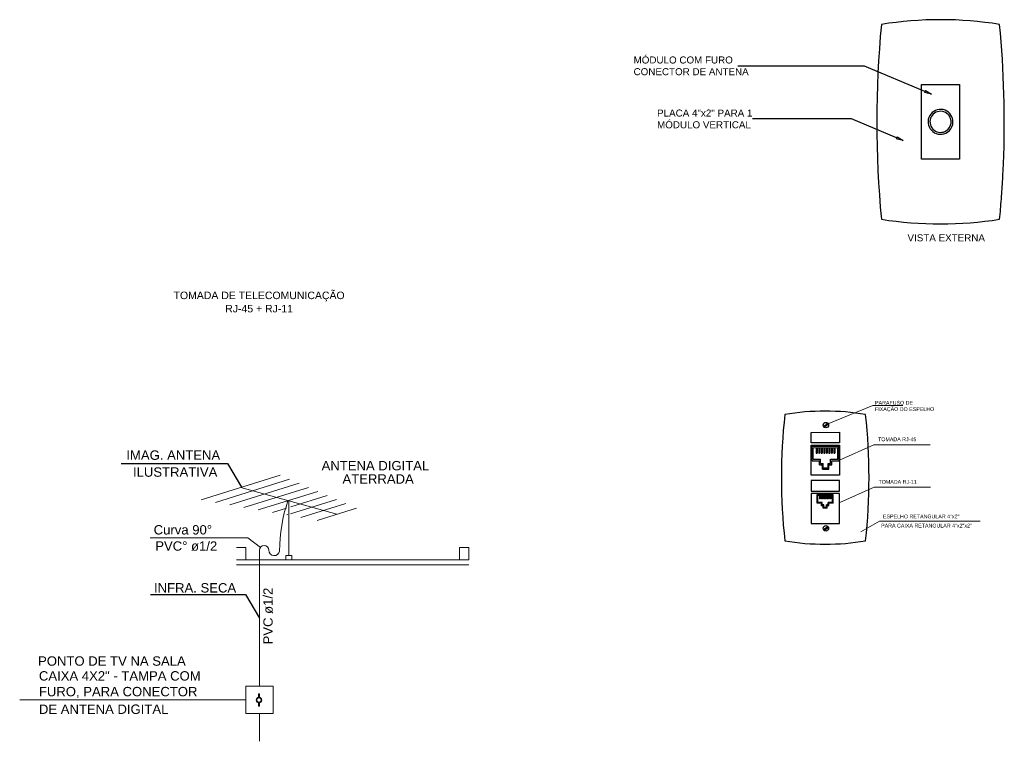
# Model space of a CAD drawing. Extents: x -98 to 248, y -55 to 13.
# Tile 62 of 117: x 143.28 to 153.78, y -10.48 to -2.78. Entities that reach past the tile are written whole.
import ezdxf
from ezdxf import colors
from ezdxf.entities.mleader import LeaderData, LeaderLine
from ezdxf.enums import TextEntityAlignment as Align
from ezdxf.math import Vec2, Vec3

# ---------------------------------------------------------------- set-up
doc = ezdxf.new("R2010")
doc.units = 0
doc.header["$LTSCALE"] = 0.01
for name, color, linetype in [('02', 2, 'Continuous'), ('FAM-DISJUNTORES', 1, 'Continuous'), ('LINHA_DE_CHAMADA', 1, 'Continuous')]:
    doc.layers.add(name, color=color, linetype=linetype)
doc.layers.add('Detalhe', color=251, linetype='Continuous', lineweight=9)
doc.styles.add('Arial', font='arial.ttf', dxfattribs={"height": 0.1})
doc.styles.add('ROMANS', font='romans.shx')

# ---------------------------------------------------------------- blocks, each defined once
blk = doc.blocks.new('_ClosedBlank')
at = {"color": 0, "linetype": 'ByBlock', "lineweight": -2}
for p, q in [((-1, 0.17), (0, 0)), ((-1, 0.17), (-1, -0.17)), ((0, 0), (-1, -0.17))]:
    blk.add_line(p, q, dxfattribs=at)

msp = doc.modelspace()

# ---------------------------------------------------------------- hatches: boundary and pattern name
at = {"layer": 'FAM-DISJUNTORES'}
for points in [[(151.777, -7.4033), (151.7862, -7.4033), (151.7861, -7.3443), (151.7768, -7.3443)], [(151.8039, -7.4032), (151.8131, -7.4032), (151.813, -7.3442), (151.8037, -7.3442)], [(151.8308, -7.4032), (151.84, -7.4031), (151.8399, -7.3441), (151.8306, -7.3442)], [(151.8577, -7.4031), (151.8669, -7.4031), (151.8668, -7.3441), (151.8575, -7.3441)], [(151.8846, -7.403), (151.8938, -7.403), (151.8937, -7.344), (151.8845, -7.344)], [(151.9115, -7.4029), (151.9208, -7.4029), (151.9206, -7.3439), (151.9114, -7.3439)], [(151.9384, -7.4029), (151.9477, -7.4028), (151.9475, -7.3438), (151.9383, -7.3439)], [(151.9653, -7.4028), (151.9746, -7.4028), (151.9744, -7.3438), (151.9652, -7.3438)], [(151.818, -7.8889), (151.8124, -7.8889), (151.8123, -7.8535), (151.8179, -7.8535)], [(151.8341, -7.8888), (151.8286, -7.8889), (151.8285, -7.8535), (151.834, -7.8535)], [(151.8503, -7.8888), (151.8447, -7.8888), (151.8446, -7.8534), (151.8502, -7.8534)], [(151.8664, -7.8888), (151.8609, -7.8888), (151.8608, -7.8534), (151.8663, -7.8534)], [(151.8825, -7.8887), (151.877, -7.8887), (151.8769, -7.8533), (151.8824, -7.8533)], [(151.8987, -7.8887), (151.8931, -7.8887), (151.893, -7.8533), (151.8986, -7.8533)], [(151.9148, -7.8886), (151.9093, -7.8886), (151.9092, -7.8532), (151.9147, -7.8532)], [(151.931, -7.8886), (151.9254, -7.8886), (151.9253, -7.8532), (151.9309, -7.8532)]]:
    msp.add_hatch(color=256, dxfattribs=at).paths.add_polyline_path(points)

# ---------------------------------------------------------------- linework, layer by layer
at = {"color": 202, "linetype": 'Continuous', "lineweight": 0}
for p, q in [((152.3897, -7.3127), (152.992, -7.3127)), ((152.3941, -7.766), (152.9964, -7.766)), ((152.2519, -8.2417), (152.4501, -8.1277)), ((152.4517, -8.1269), (153.5275, -8.1269))]:
    msp.add_line(p, q, dxfattribs=at)
for points in [[(153.3042, -4.2669), (152.9016, -4.2669), (152.9016, -3.4716), (153.3042, -3.4716), (153.3042, -3.8579)], [(153.3042, -3.8579), (153.3042, -4.0256)], [(153.3042, -4.0256), (153.3042, -4.2669)]]:
    msp.add_lwpolyline(points)
for points in [[(151.8771, -7.1003), (152.3794, -6.8945), (152.7003, -6.8945)], [(152.3897, -7.3127), (152.0242, -7.4772)], [(152.3941, -7.766), (152.0287, -7.9305)]]:
    msp.add_lwpolyline(points, dxfattribs=at)
for centre, radius, start, end in [((163.2425, -3.8693), 10.8202, 174.48974, 185.51026), ((153.1029, -6.7818), 4.0016, 80.93308, 99.06692), ((142.9633, -3.8693), 10.8202, 357.61991, 5.51026), ((153.1029, -3.8693), 0.1327, 14.73555, 304.13094), ((153.1029, -3.8693), 0.1127, 17.55245, 303.73919), ((153.1029, -3.8693), 0.1127, 303.73919, 353.1226), ((153.1029, -3.8693), 0.1127, 353.1226, 17.55245), ((153.1029, -3.8693), 0.1327, 347.99124, 14.73555), ((153.1029, -3.8693), 0.1327, 304.13094, 347.99124), ((142.9633, -3.8693), 10.8202, 356.76402, 357.61991), ((142.9633, -3.8693), 10.8202, 355.65028, 356.76402), ((142.9633, -3.8693), 10.8202, 354.48974, 355.65028), ((153.1029, -0.9567), 4.0016, 260.93308, 279.06692)]:
    msp.add_arc(centre, radius, start, end)
msp.add_arc((152.4531, -8.1329), 0.006, 90, 119.91579, dxfattribs=at)
at = {"layer": 'Detalhe', "color": 2, "linetype": 'Continuous'}
for p, q in [((145.214, -7.9013), (146.0572, -7.6385)), ((145.366, -7.9281), (146.1574, -7.6815)), ((145.5181, -7.955), (146.2576, -7.7245)), ((145.6701, -7.9818), (146.3578, -7.7675)), ((145.8222, -8.0087), (146.458, -7.8105)), ((146.1706, -7.9743), (146.5582, -7.8535)), ((146.1675, -8.0495), (146.6584, -7.8965)), ((146.2783, -8.0892), (146.7585, -7.9395)), ((145.9742, -8.0355), (146.1242, -7.9888)), ((146.1263, -8.0607), (146.1394, -8.0567)), ((146.4503, -8.1196), (146.8719, -7.9882))]:
    msp.add_line(p, q, dxfattribs=at)
at = {"layer": 'Detalhe', "color": 3, "linetype": 'Continuous'}
for p, q in [((146.6611, -8.0539), (145.6356, -7.7699)), ((146.1483, -8.4957), (146.1483, -7.9119))]:
    msp.add_line(p, q, dxfattribs=at)
at = {"layer": 'Detalhe', "color": 1, "lineweight": 0}
for q in [(144.6704, -8.306), (145.845, -8.4076)]:
    msp.add_line((145.7104, -8.306), q, dxfattribs=at)
at = {"layer": 'Detalhe', "color": 1}
for p, q in [((145.5892, -8.4086), (145.6892, -8.4086)), ((145.5892, -8.4086), (145.6892, -8.4086)), ((145.6892, -8.4086), (145.6892, -8.542)), ((145.6892, -8.4086), (145.6892, -8.542)), ((148.0711, -8.4086), (147.9711, -8.4086)), ((147.9711, -8.542), (147.9711, -8.4086)), ((148.0711, -8.4086), (147.9711, -8.4086)), ((147.9711, -8.542), (147.9711, -8.4086)), ((148.0711, -8.542), (148.0711, -8.4086)), ((148.0711, -8.542), (148.0711, -8.4086)), ((145.5892, -8.542), (148.0711, -8.542)), ((145.5892, -8.542), (148.0711, -8.542)), ((145.5892, -8.5953), (148.0711, -8.5953)), ((145.5892, -8.5953), (148.0711, -8.5953))]:
    msp.add_line(p, q, dxfattribs=at)
at = {"layer": 'Detalhe', "color": 3, "ltscale": 0.2}
for p, q in [((145.8348, -8.4381), (145.8348, -9.8875)), ((145.8348, -10.1787), (145.8348, -10.4755))]:
    msp.add_line(p, q, dxfattribs=at)
at = {"layer": 'Detalhe', "color": 2}
for p, q in [((145.6892, -10.1787), (145.6892, -9.8875)), ((145.6892, -9.8875), (145.9804, -9.8875)), ((145.9804, -9.8875), (145.9804, -10.1787)), ((145.9804, -10.1787), (145.6892, -10.1787))]:
    msp.add_line(p, q, dxfattribs=at)
at = {"layer": 'Detalhe', "color": 1, "linetype": 'Continuous'}
for p, q in [((145.8245, -9.9695), (145.836, -9.9695)), ((145.8245, -10.0064), (145.8245, -9.9695)), ((145.836, -10.0064), (145.836, -9.9695)), ((145.8245, -10.0651), (145.8245, -10.102)), ((145.836, -10.0651), (145.836, -10.102)), ((145.8245, -10.102), (145.836, -10.102))]:
    msp.add_line(p, q, dxfattribs=at)
at = {"layer": 'Detalhe', "color": 2, "lineweight": 0}
msp.add_line((145.6892, -10.0331), (143.2771, -10.0331), dxfattribs=at)
at = {"layer": 'Detalhe', "color": 2, "linetype": 'Continuous'}
msp.add_lwpolyline([(146.1159, -8.4957), (146.1807, -8.4957), (146.1807, -8.542), (146.1159, -8.542)], close=True, dxfattribs=at)
msp.add_circle((145.8302, -10.0357), 0.0299, dxfattribs=at)
at = {"layer": 'Detalhe', "color": 1, "linetype": 'Continuous'}
msp.add_circle((145.8302, -10.0357), 0.0241, dxfattribs=at)
at = {"layer": 'Detalhe', "color": 3, "linetype": 'Continuous'}
for centre, radius, start, end in [((147.6961, -8.4466), 1.6461, 160.95901, 180), ((145.8854, -8.4381), 0.0506, 0, 180), ((145.9933, -8.4381), 0.0573, 180, 351.47239)]:
    msp.add_arc(centre, radius, start, end, dxfattribs=at)
at = {"layer": 'FAM-DISJUNTORES'}
for p, q in [((151.8535, -7.1171), (151.9006, -7.0834)), ((151.8594, -7.1247), (151.9058, -7.0915)), ((151.7319, -7.3297), (152.0192, -7.3289)), ((151.7323, -7.4844), (151.7319, -7.3297)), ((151.7452, -7.3444), (152.006, -7.3437)), ((151.7456, -7.4682), (151.7452, -7.3444)), ((151.7768, -7.3443), (151.777, -7.4033)), ((151.7861, -7.3443), (151.7862, -7.4033)), ((151.8037, -7.3442), (151.8039, -7.4032)), ((151.813, -7.3442), (151.8131, -7.4032)), ((151.8306, -7.3442), (151.8308, -7.4032)), ((151.8399, -7.3441), (151.84, -7.4031)), ((151.8575, -7.3441), (151.8577, -7.4031)), ((151.8668, -7.3441), (151.8669, -7.4031)), ((151.8845, -7.344), (151.8846, -7.403)), ((151.8937, -7.344), (151.8938, -7.403)), ((151.9114, -7.3439), (151.9115, -7.4029)), ((151.9206, -7.3439), (151.9208, -7.4029)), ((151.9383, -7.3439), (151.9384, -7.4029)), ((151.9475, -7.3438), (151.9477, -7.4028)), ((151.9652, -7.3438), (151.9653, -7.4028)), ((151.9744, -7.3438), (151.9746, -7.4028)), ((152.0063, -7.4675), (152.006, -7.3437)), ((152.0196, -7.4836), (152.0192, -7.3289)), ((151.777, -7.4033), (151.7862, -7.4033)), ((151.8039, -7.4032), (151.8131, -7.4032)), ((151.8308, -7.4032), (151.84, -7.4031)), ((151.8577, -7.4031), (151.8669, -7.4031)), ((151.8846, -7.403), (151.8938, -7.403)), ((151.9115, -7.4029), (151.9208, -7.4029)), ((151.9384, -7.4029), (151.9477, -7.4028)), ((151.9653, -7.4028), (151.9746, -7.4028)), ((151.7323, -7.4844), (151.8097, -7.4842)), ((151.7456, -7.4682), (151.8229, -7.4679)), ((151.8098, -7.5284), (151.8097, -7.4842)), ((151.8098, -7.5284), (151.843, -7.5283)), ((151.823, -7.5129), (151.8229, -7.4679)), ((151.823, -7.5129), (151.8495, -7.5128)), ((151.8431, -7.5725), (151.843, -7.5283)), ((151.8497, -7.5609), (151.8495, -7.5128)), ((151.8497, -7.5609), (151.9027, -7.5608)), ((151.9026, -7.5127), (151.9291, -7.5126)), ((151.9027, -7.5608), (151.9026, -7.5127)), ((151.9093, -7.5281), (151.9424, -7.528)), ((151.9094, -7.5723), (151.9093, -7.5281)), ((151.929, -7.4677), (152.0063, -7.4675)), ((151.9291, -7.5126), (151.929, -7.4677)), ((151.9423, -7.4838), (152.0196, -7.4836)), ((151.9424, -7.528), (151.9423, -7.4838)), ((151.8431, -7.5725), (151.9094, -7.5723)), ((151.9578, -7.8443), (151.7854, -7.8447)), ((151.7856, -7.9376), (151.7854, -7.8447)), ((151.9498, -7.8531), (151.7934, -7.8536)), ((151.7936, -7.9278), (151.7934, -7.8536)), ((151.8123, -7.8535), (151.8124, -7.8889)), ((151.8179, -7.8535), (151.818, -7.8889)), ((151.8285, -7.8535), (151.8286, -7.8889)), ((151.834, -7.8535), (151.8341, -7.8888)), ((151.8446, -7.8534), (151.8447, -7.8888)), ((151.8502, -7.8534), (151.8503, -7.8888)), ((151.8608, -7.8534), (151.8609, -7.8888)), ((151.8663, -7.8534), (151.8664, -7.8888)), ((151.8769, -7.8533), (151.877, -7.8887)), ((151.8824, -7.8533), (151.8825, -7.8887)), ((151.893, -7.8533), (151.8931, -7.8887)), ((151.8986, -7.8533), (151.8987, -7.8887)), ((151.9092, -7.8532), (151.9093, -7.8886)), ((151.9147, -7.8532), (151.9148, -7.8886)), ((151.9253, -7.8532), (151.9254, -7.8886)), ((151.9309, -7.8532), (151.931, -7.8886)), ((151.95, -7.9274), (151.9498, -7.8531)), ((151.958, -7.9371), (151.9578, -7.8443)), ((151.8321, -7.9374), (151.7856, -7.9376)), ((151.84, -7.9277), (151.7936, -7.9278)), ((151.818, -7.8889), (151.8124, -7.8889)), ((151.8341, -7.8888), (151.8286, -7.8889)), ((151.8321, -7.964), (151.8321, -7.9374)), ((151.852, -7.9639), (151.8321, -7.964)), ((151.8401, -7.9547), (151.84, -7.9277)), ((151.856, -7.9546), (151.8401, -7.9547)), ((151.8503, -7.8888), (151.8447, -7.8888)), ((151.8521, -7.9904), (151.852, -7.9639)), ((151.856, -7.9835), (151.856, -7.9546)), ((151.8879, -7.9834), (151.856, -7.9835)), ((151.8664, -7.8888), (151.8609, -7.8888)), ((151.8825, -7.8887), (151.877, -7.8887)), ((151.8879, -7.9834), (151.8878, -7.9545)), ((151.9037, -7.9545), (151.8878, -7.9545)), ((151.9117, -7.9637), (151.8918, -7.9638)), ((151.8919, -7.9903), (151.8918, -7.9638)), ((151.8987, -7.8887), (151.8931, -7.8887)), ((151.95, -7.9274), (151.9036, -7.9275)), ((151.9037, -7.9545), (151.9036, -7.9275)), ((151.9148, -7.8886), (151.9093, -7.8886)), ((151.958, -7.9371), (151.9116, -7.9372)), ((151.9117, -7.9637), (151.9116, -7.9372)), ((151.931, -7.8886), (151.9254, -7.8886)), ((151.8919, -7.9903), (151.8521, -7.9904)), ((151.8535, -8.2183), (151.9006, -8.1846)), ((151.8594, -8.2259), (151.9058, -8.1927))]:
    msp.add_line(p, q, dxfattribs=at)
msp.add_lwpolyline([(152.304, -6.9906, 0.0837144), (151.4413, -6.9906)], format="xyb", dxfattribs=at)
for points in [[(152.0237, -7.2914), (151.7232, -7.2922), (151.7229, -7.1807), (152.0234, -7.1799)], [(152.0247, -7.6381), (151.7241, -7.639), (151.7233, -7.3171), (152.0238, -7.3163)], [(151.7232, -7.8074), (152.0237, -7.8066), (152.0234, -7.6951), (151.7229, -7.6959)], [(151.7241, -8.1541), (152.0247, -8.1533), (152.0238, -7.8315), (151.7233, -7.8323)]]:
    msp.add_lwpolyline(points, close=True, dxfattribs=at)
for centre in [(151.8792, -7.1032), (151.8792, -8.2044)]:
    msp.add_circle(centre, 0.0291, dxfattribs=at)
for centre, radius, start, end in [((157.7011, -7.664), 6.296, 173.86046, 186.13954), ((146.0441, -7.664), 6.296, 353.86046, 6.13954), ((151.8726, -5.779), 2.5945, 260.42935, 279.57065)]:
    msp.add_arc(centre, radius, start, end, dxfattribs=at)
at = {"layer": 'LINHA_DE_CHAMADA'}
for points in [[(144.3582, -7.5137), (145.4941, -7.5137), (145.6422, -7.7656)], [(144.6713, -8.9109), (145.6867, -8.9109), (145.8348, -9.1628)]]:
    msp.add_lwpolyline(points, dxfattribs=at)

# ---------------------------------------------------------------- texts
at = {"style": 'Arial'}
msp.add_text('VISTA EXTERNA', height=0.075, dxfattribs=at).set_placement((153.5769, -5.1437), align=Align.RIGHT)
at = {"char_height": 0.075, "attachment_point": 6, "style": 'Arial'}
for s, insert in [('\\A1;\\pxql;MÓDULO COM FURO \\PCONECTOR DE ANTENA', (151.0557, -3.2727)), ('\\pxql;PLACA 4"x2" PARA 1\\PMÓDULO VERTICAL', (151.096, -3.8387))]:
    msp.add_mtext(s, dxfattribs=dict(at, insert=insert))
at = {"layer": '02', "color": 2, "lineweight": 0, "style": 'Arial'}
for s, p in [('TOMADA RJ-45', (152.4366, -7.2551)), ('TOMADA RJ-11', (152.441, -7.7084)), ('ESPELHO RETANGULAR 4"x2"', (152.4886, -8.0776)), ('PARA CAIXA RETANGULAR 4"x2"x2"', (152.469, -8.1754))]:
    msp.add_text(s, height=0.040487, dxfattribs=at).set_placement(p, align=Align.MIDDLE_LEFT)
at = {"layer": '02', "color": 2, "lineweight": 0, "insert": (152.4041, -6.8451), "char_height": 0.040487, "attachment_point": 1, "style": 'Arial'}
msp.add_mtext('\\A1;PARAFUSO DE \\PFIXAÇÃO DO ESPELHO', dxfattribs=at)
at = {"layer": 'Detalhe', "color": 3, "style": 'Arial'}
for s, p in [('IMAG. ANTENA ', (144.4153, -7.4739)), ('ILUSTRATIVA', (144.486, -7.6543)), ('ANTENA DIGITAL', (146.4987, -7.586)), ('ATERRADA', (146.7214, -7.728)), ('Curva 90°', (144.707, -8.2701)), ('PVC° ø1/2', (144.7235, -8.4431)), ('INFRA. SECA', (144.71, -8.8889)), ('PONTO DE TV NA SALA', (143.4733, -9.6696)), ('CAIXA 4X2" - TAMPA COM', (143.4821, -9.8279)), ('FURO, PARA CONECTOR ', (143.4821, -9.9956)), ('DE ANTENA DIGITAL', (143.4821, -10.1834))]:
    msp.add_text(s, height=0.1, dxfattribs=at).set_placement(p)
msp.add_text('PVC ø1/2', height=0.1, rotation=90, dxfattribs=at).set_placement((145.9767, -9.4427))
at = {"layer": 'FAM-DISJUNTORES', "style": 'Arial'}
for s, p in [('TOMADA DE TELECOMUNICAÇÃO', (145.8317, -5.76)), ('RJ-45 + RJ-11', (145.8317, -5.9013))]:
    msp.add_text(s, height=0.08, dxfattribs=at).set_placement(p, align=Align.CENTER)

# ---------------------------------------------------------------- leaders
ml = msp.add_multileader_mtext('Standard')
ml.set_content('', color=2, style='ROMANS')
ml.set_leader_properties(color=256, linetype='ByLayer', lineweight=-1)
ml.set_arrow_properties(name='CLOSEDBLANK')
ml.build(insert=Vec2(0, 0))
ml.multileader.update_dxf_attribs({"text_left_attachment_type": 2, "text_right_attachment_type": 2, "dogleg_length": 1, "arrow_head_size": 0.075})
ctx = ml.context
ctx.base_point, ctx.char_height, ctx.arrow_head_size, ctx.landing_gap_size, ctx.plane_origin = Vec3(150.8899, -3.2754), 0.075, 0.075, 0.025, Vec3(153.0054, -3.5752)
ctx.left_attachment, ctx.right_attachment, ctx.text_align_type = 2, 2, 2
notes = []
notes.append((ctx, [(0, (1, 1, 0), (152.2902, -3.2754), (-1, 0), 1.3503, [(0, [(153.0054, -3.5752)], 0, [])])]))
ctx.mtext.insert, ctx.mtext.alignment, ctx.mtext.flow_direction = Vec3(150.9149, -3.2379), 3, 5
ml = msp.add_multileader_mtext('Standard')
ml.set_content('', color=2, style='ROMANS')
ml.set_leader_properties(color=256, linetype='ByLayer', lineweight=-1)
ml.set_arrow_properties(name='CLOSEDBLANK')
ml.build(insert=Vec2(0, 0))
ml.multileader.update_dxf_attribs({"text_left_attachment_type": 2, "text_right_attachment_type": 2, "dogleg_length": 1, "arrow_head_size": 0.075})
ctx = ml.context
ctx.base_point, ctx.char_height, ctx.arrow_head_size, ctx.landing_gap_size, ctx.plane_origin = Vec3(151.046, -3.8387), 0.075, 0.075, 0.025, Vec3(152.7036, -4.0688)
ctx.left_attachment, ctx.right_attachment, ctx.text_align_type = 2, 2, 2
notes.append((ctx, [(0, (1, 1, 0), (152.1518, -3.8387), (-1, 0), 1.0558, [(0, [(152.7036, -4.0688)], 0, [])])]))
ctx.mtext.insert, ctx.mtext.alignment, ctx.mtext.flow_direction = Vec3(151.071, -3.8012), 3, 5
for ctx, leaders in notes:
    for number, flags, end, landing, length, lines in leaders:
        leader = LeaderData()
        leader.index, (leader.has_last_leader_line, leader.has_dogleg_vector, leader.attachment_direction) = number, flags
        leader.last_leader_point, leader.dogleg_vector, leader.dogleg_length = Vec3(end), Vec3(landing), length
        for number, points, colour, breaks in lines:
            line = LeaderLine()
            line.index, line.vertices, line.color, line.breaks = number, Vec3.list(points), colors.encode_raw_color(colour), breaks
            leader.lines.append(line)
        ctx.leaders.append(leader)

doc.saveas('drawing.dxf')
